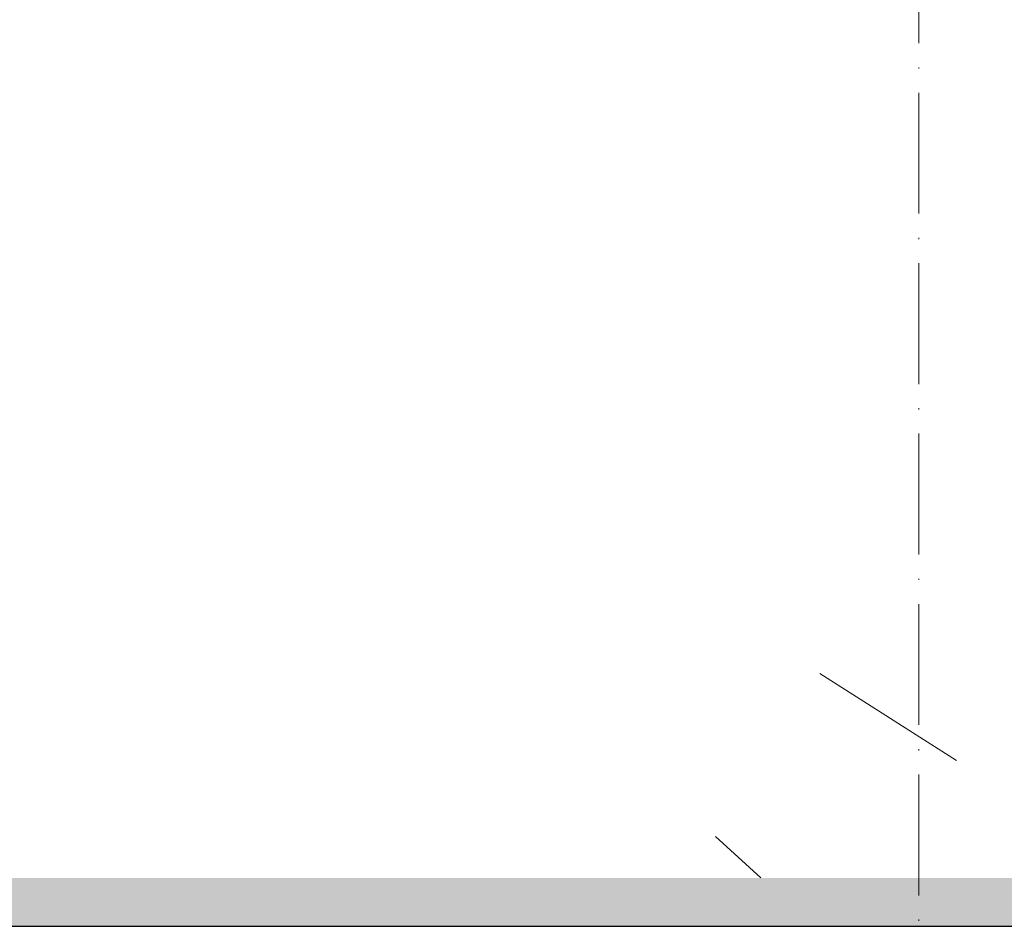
# Model space of a CAD drawing. Header units: millimetres. Extents: x 786 to 42540, y -7760 to 3796.
# Tile 208 of 256: x 39266 to 39347, y -5750 to -5675. Entities that reach past the tile are written whole.
import ezdxf

# ---------------------------------------------------------------- set-up
doc = ezdxf.new("R2010")
doc.units = ezdxf.units.MM
doc.linetypes.add('4_ Штрихпунктир_ 10 х 2 мм', pattern=[14, 10, -2, 0, -2])
for name, color, linetype, lineweight in [('A-FLOR', 7, 'Continuous', 13), ('A-FLOR-PATT', 7, 'Continuous', 25), ('S-GRID', 7, 'Continuous', 5)]:
    doc.layers.add(name, color=color, linetype=linetype, lineweight=lineweight)

msp = doc.modelspace()

# ---------------------------------------------------------------- hatches: boundary and pattern name
at = {"layer": 'A-FLOR-PATT', "lineweight": 5}
h = msp.add_hatch(dxfattribs=at)
h.set_pattern_fill('FP_10', color=256, style=0, pattern_type=2)
h.set_pattern_definition([(50, (48694.2, -5700), (291.494, -25.502), [30.48, -335.28]), (355, (48694.2, -5700), (-56.389, 305.691), [24.384, -268.224]), (100.451, (48718.5, -5702.12), (235.108, 280.1865), [25.904, -284.944]), (46.184, (48694.2, -5618.72), (433.727, -67.268), [45.72, -502.92]), (96.636, (48730.35, -5624.33), (379.844, 395.885), [38.856, -427.416]), (351.184, (48694.2, -5618.7), (379.848, 395.881), [36.576, -402.336]), (21, (48734.85, -5639.04), (242.583, -163.624), [30.48, -335.28]), (326, (48734.85, -5639.04), (98.883, 294.701), [24.384, -268.224]), (71.451, (48755.06, -5652.68), (341.467, 131.074), [25.904, -284.944]), (37.5, (48694.21, -5700), (4.9419, 135.2883), [13.411, -251.562, 13.411, -258.877, -269.24]), (37.5, (48694.21, -5700), (4.9419, 135.2883), [-537.261, 13.411, -255.829]), (7.5, (48694.21, -5700), (106.9117, 160.289), [13.411, -141.834, 13.411, -245.466, -102.616]), (7.5, (48694.21, -5700), (106.9117, 160.289), [-414.122, 13.411, -89.205]), (327.5, (48603.58, -5700), (216.9455, -9.1662), [13.411, -88.189, 13.411, -303.581, -420.624]), (327.5, (48603.58, -5700), (216.9455, -9.1662), [-418.592, 13.411, -407.213]), (317.5, (48562.94, -5700), (237.007, 40.6827), [13.411, -118.669, 13.411, -197.104, -298.704]), (317.5, (48562.94, -5700), (237.007, 40.6827), [-342.595, 13.411, -285.293])])
h.paths.add_polyline_path([(37322.609, -5746), (42440.271, -5746), (42440.271, -5617), (37240.271, -5617), (37240.271, -5746)])
at = {"layer": 'A-FLOR-PATT', "lineweight": 5, "true_color": 0x515151}
msp.add_hatch(color=251, dxfattribs=at).paths.add_polyline_path([(38404.99, -5750), (42440.271, -5750), (42440.271, -5746), (37240.271, -5746), (37240.271, -5750), (37683.402, -5750)])

# ---------------------------------------------------------------- linework, layer by layer
at = {"layer": 'A-FLOR', "lineweight": 25}
msp.add_line((37240.271, -5750), (42440.271, -5750), dxfattribs=at)
at = {"layer": 'S-GRID', "linetype": '4_ Штрихпунктир_ 10 х 2 мм'}
msp.add_line((39340.271, -6960.043), (39340.271, 329.762), dxfattribs=at)

doc.saveas('drawing.dxf')
